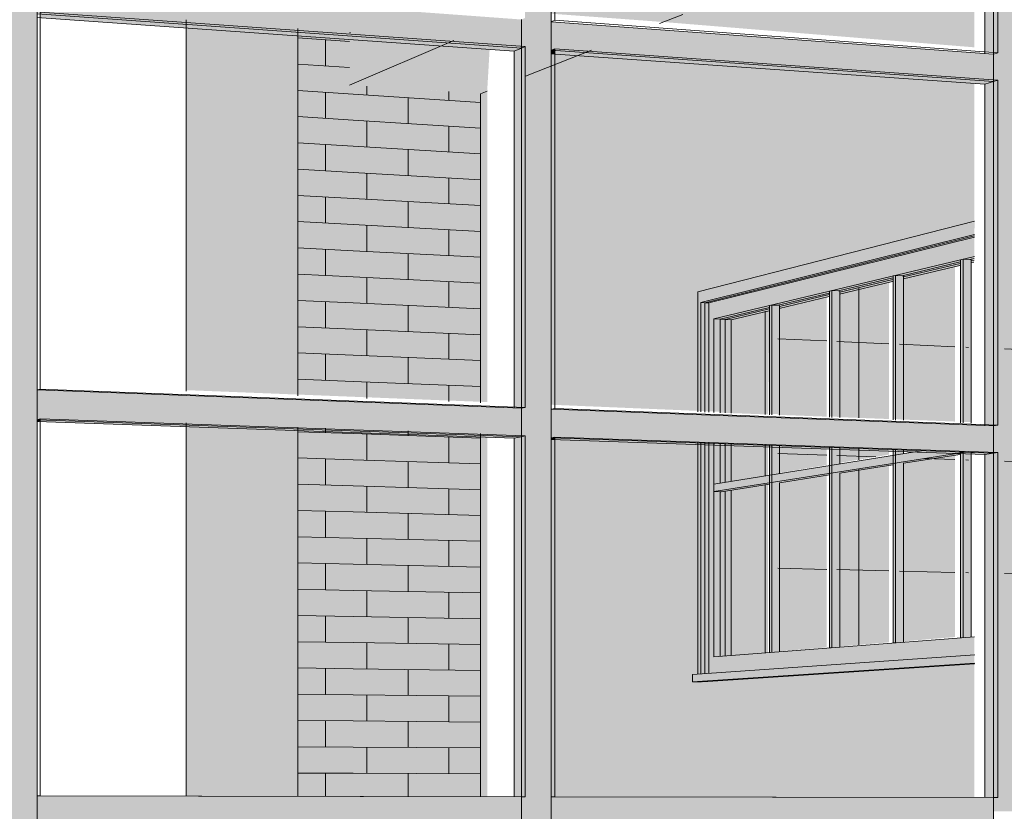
# Model space of a CAD drawing. Header units: metres. Extents: x -1.7 to 80, y -8.6 to 1.8.
# Tile 33 of 79: x 79.90636 to 79.91138, y 1.75003 to 1.75406. Entities that reach past the tile are written whole.
import ezdxf

# ---------------------------------------------------------------- set-up
doc = ezdxf.new("R2010")
doc.units = ezdxf.units.M
for name, color, linetype, lineweight in [('A-FLOR', 192, 'Continuous', 9), ('A-GLAZ', 151, 'Continuous', 9), ('A-GLAZ-CURT', 52, 'Continuous', 9), ('A-GLAZ-CWMG', 51, 'Continuous', 9), ('A-WALL', 5, 'Continuous', 18), ('A-WALL-PATT', 111, 'Continuous', 9)]:
    doc.layers.add(name, color=color, linetype=linetype, lineweight=lineweight)

# ---------------------------------------------------------------- blocks, each defined once
blk = doc.blocks.new('FP_3-paginação RESTAURANTE-BALCÃO DISTRIBUIÇÃO')
at = {"layer": 'A-WALL-PATT'}
for p, q in [((-4.0985279, 1.7539686), (-4.0982642, 1.7539501)), ((-4.0983863, 1.7538252), (-4.0983863, 1.7539587)), ((-4.0985279, 1.7538348), (-4.0982642, 1.7538169)), ((-4.0985279, 1.7537011), (-4.0982454, 1.7536825)), ((-4.0983863, 1.7535583), (-4.0983863, 1.7536918)), ((-4.0985279, 1.7535673), (-4.0982454, 1.7535494)), ((-4.0985279, 1.7534335), (-4.0982454, 1.7534163)), ((-4.0983863, 1.7532915), (-4.0983863, 1.7534249)), ((-4.0985279, 1.7532997), (-4.0982454, 1.7532832)), ((-4.0985279, 1.753166), (-4.0982454, 1.7531501)), ((-4.0983863, 1.7530246), (-4.0983863, 1.753158)), ((-4.0985279, 1.7530322), (-4.0982454, 1.753017)), ((-4.0985279, 1.7528984), (-4.0982454, 1.7528839)), ((-4.0983863, 1.7527577), (-4.0983863, 1.7528912)), ((-4.0985279, 1.7527647), (-4.0982454, 1.7527508)), ((-4.0985279, 1.7526309), (-4.0982454, 1.7526177)), ((-4.0983863, 1.7524908), (-4.0983863, 1.7526243)), ((-4.0985279, 1.7524971), (-4.0982454, 1.7524846)), ((-4.0985279, 1.7523633), (-4.0982454, 1.7523515)), ((-4.0983863, 1.752224), (-4.0983863, 1.7523574)), ((-4.0985279, 1.7522296), (-4.0982454, 1.7522184)), ((-4.0985279, 1.751962), (-4.0982454, 1.7519522)), ((-4.0983863, 1.7519571), (-4.0983863, 1.7519805)), ((-4.0985279, 1.7518282), (-4.0982454, 1.7518191)), ((-4.0983863, 1.7516902), (-4.0983863, 1.7518237)), ((-4.0985279, 1.7516945), (-4.0982454, 1.751686)), ((-4.0985279, 1.7515607), (-4.0982454, 1.7515529)), ((-4.0983863, 1.7514233), (-4.0983863, 1.7515568)), ((-4.0985279, 1.7514269), (-4.0982454, 1.7514198)), ((-4.0985279, 1.7512931), (-4.0982454, 1.7512867)), ((-4.0983863, 1.7511565), (-4.0983863, 1.7512899)), ((-4.0985279, 1.7511594), (-4.0982454, 1.7511536)), ((-4.0985279, 1.7510256), (-4.0982454, 1.7510205)), ((-4.0983863, 1.7508896), (-4.0983863, 1.751023)), ((-4.0985279, 1.7508918), (-4.0982454, 1.7508874)), ((-4.0985279, 1.750758), (-4.0982454, 1.7507543)), ((-4.0983863, 1.7506227), (-4.0983863, 1.7507561)), ((-4.0985279, 1.7506243), (-4.0982454, 1.7506212)), ((-4.0985279, 1.7504905), (-4.0982454, 1.750488)), ((-4.0983863, 1.7503558), (-4.0983863, 1.7504893)), ((-4.0985279, 1.7503567), (-4.0982454, 1.7503549)), ((-4.0985279, 1.750223), (-4.0982454, 1.7502218)), ((-4.0983863, 1.750105), (-4.0983863, 1.7502224))]:
    blk.add_line(p, q, dxfattribs=at)
blk = doc.blocks.new('FP_4-paginação RESTAURANTE-BALCÃO DISTRIBUIÇÃO')
at = {"layer": 'A-WALL-PATT'}
for p, q in [((-4.0981752, 1.7536779), (-4.0981752, 1.7537223)), ((-4.0982454, 1.7536825), (-4.0975972, 1.75364)), ((-4.0979658, 1.7535318), (-4.0979658, 1.7536642)), ((-4.0977578, 1.7536506), (-4.0977578, 1.7536946)), ((-4.0982454, 1.7535494), (-4.0975972, 1.7535085)), ((-4.0981752, 1.7534121), (-4.0981752, 1.753545)), ((-4.0977578, 1.7533867), (-4.0977578, 1.7535186)), ((-4.0982454, 1.7534163), (-4.0975972, 1.7533769)), ((-4.0979658, 1.7532669), (-4.0979658, 1.7533993)), ((-4.0982454, 1.7532832), (-4.0975972, 1.7532453)), ((-4.0981752, 1.7531462), (-4.0981752, 1.7532791)), ((-4.0977578, 1.7531228), (-4.0977578, 1.7532547)), ((-4.0982454, 1.7531501), (-4.0975972, 1.7531138)), ((-4.0979658, 1.753002), (-4.0979658, 1.7531344)), ((-4.0982454, 1.753017), (-4.0975972, 1.7529822)), ((-4.0981752, 1.7528803), (-4.0981752, 1.7530133)), ((-4.0977578, 1.7528589), (-4.0977578, 1.7529908)), ((-4.0982454, 1.7528839), (-4.0975972, 1.7528506)), ((-4.0979658, 1.7527371), (-4.0979658, 1.7528696)), ((-4.0982454, 1.7527508), (-4.0975972, 1.7527191)), ((-4.0981752, 1.7526144), (-4.0981752, 1.7527474)), ((-4.0977578, 1.752595), (-4.0977578, 1.7527269)), ((-4.0982454, 1.7526177), (-4.0975972, 1.7525875)), ((-4.0979658, 1.7524722), (-4.0979658, 1.7526047)), ((-4.0982454, 1.7524846), (-4.0975972, 1.7524559)), ((-4.0981752, 1.7523486), (-4.0981752, 1.7524815)), ((-4.0977578, 1.7523311), (-4.0977578, 1.752463)), ((-4.0982454, 1.7523515), (-4.0975972, 1.7523244)), ((-4.0979658, 1.7522074), (-4.0979658, 1.7523398)), ((-4.0982454, 1.7522184), (-4.0975972, 1.7521928)), ((-4.0981752, 1.7521315), (-4.0981752, 1.7522156)), ((-4.0977578, 1.7521156), (-4.0977578, 1.7521991)), ((-4.0982454, 1.7519522), (-4.0975972, 1.7519297)), ((-4.0979658, 1.7519425), (-4.0979658, 1.7519658)), ((-4.0981752, 1.7518168), (-4.0981752, 1.7519498)), ((-4.0977578, 1.7518033), (-4.0977578, 1.7519352)), ((-4.0982454, 1.7518191), (-4.0975972, 1.7517981)), ((-4.0979658, 1.7516776), (-4.0979658, 1.75181)), ((-4.0982454, 1.751686), (-4.0975972, 1.7516665)), ((-4.0981752, 1.7515509), (-4.0981752, 1.7516839)), ((-4.0977578, 1.7515394), (-4.0977578, 1.7516713)), ((-4.0982454, 1.7515529), (-4.0975972, 1.751535)), ((-4.0979658, 1.7514127), (-4.0979658, 1.7515451)), ((-4.0982454, 1.7514198), (-4.0975972, 1.7514034)), ((-4.0981752, 1.7512851), (-4.0981752, 1.751418)), ((-4.0977578, 1.7512755), (-4.0977578, 1.7514075)), ((-4.0982454, 1.7512867), (-4.0975972, 1.7512718)), ((-4.0979658, 1.7511478), (-4.0979658, 1.7512803)), ((-4.0982454, 1.7511536), (-4.0975972, 1.7511403)), ((-4.0981752, 1.7510192), (-4.0981752, 1.7511521)), ((-4.0977578, 1.7510116), (-4.0977578, 1.7511436)), ((-4.0982454, 1.7510205), (-4.0975972, 1.7510087)), ((-4.0979658, 1.7508829), (-4.0979658, 1.7510154)), ((-4.0982454, 1.7508874), (-4.0975972, 1.7508771)), ((-4.0981752, 1.7507533), (-4.0981752, 1.7508863)), ((-4.0977578, 1.7507477), (-4.0977578, 1.7508797)), ((-4.0982454, 1.7507543), (-4.0975972, 1.7507456)), ((-4.0979658, 1.7506181), (-4.0979658, 1.7507505)), ((-4.0982454, 1.7506212), (-4.0975972, 1.750614)), ((-4.0981752, 1.7504874), (-4.0981752, 1.7506204)), ((-4.0977578, 1.7504838), (-4.0977578, 1.7506158)), ((-4.0982454, 1.750488), (-4.0975972, 1.7504824)), ((-4.0979658, 1.7503532), (-4.0979658, 1.7504856)), ((-4.0982454, 1.7503549), (-4.0975972, 1.7503508)), ((-4.0981752, 1.7502216), (-4.0981752, 1.7503545)), ((-4.0977578, 1.7502199), (-4.0977578, 1.7503519)), ((-4.0982454, 1.7502218), (-4.0975972, 1.7502193)), ((-4.0979658, 1.7501042), (-4.0979658, 1.7502207)), ((-4.0979658, 1.7498234), (-4.0979658, 1.7499553)), ((-4.0982454, 1.7498225), (-4.0975972, 1.7498246)), ((-4.0981752, 1.7496898), (-4.0981752, 1.7498227)), ((-4.0977578, 1.7496921), (-4.0977578, 1.7498241)), ((-4.0982454, 1.7496894), (-4.0975972, 1.749693)), ((-4.0979658, 1.7495585), (-4.0979658, 1.749691)), ((-4.0982454, 1.7495563), (-4.0975972, 1.7495614)), ((-4.0981752, 1.7494239), (-4.0981752, 1.7495569)), ((-4.0977578, 1.7494282), (-4.0977578, 1.7495602)), ((-4.0982454, 1.7494232), (-4.0975972, 1.7494299)), ((-4.0979658, 1.7492936), (-4.0979658, 1.7494261)), ((-4.0982454, 1.7492901), (-4.0975972, 1.7492983)), ((-4.0977578, 1.7491643), (-4.0977578, 1.7492963)), ((-4.0981752, 1.7491581), (-4.0981752, 1.749291)), ((-4.0982454, 1.749157), (-4.0975972, 1.7491667)), ((-4.0979658, 1.7490288), (-4.0979658, 1.7491612)), ((-4.0982454, 1.7490239), (-4.0975972, 1.7490352)), ((-4.0981752, 1.7488922), (-4.0981752, 1.7490251)), ((-4.0977578, 1.7489004), (-4.0977578, 1.7490324)), ((-4.0982454, 1.7488908), (-4.0975972, 1.7489036)), ((-4.0979658, 1.7487639), (-4.0979658, 1.7488963)), ((-4.0982454, 1.7487577), (-4.0975972, 1.748772)), ((-4.0981752, 1.7486263), (-4.0981752, 1.7487592)), ((-4.0977578, 1.7486365), (-4.0977578, 1.7487685)), ((-4.0982454, 1.7486246), (-4.0975972, 1.7486405)), ((-4.0979658, 1.748499), (-4.0979658, 1.7486314)), ((-4.0982454, 1.7484915), (-4.0975972, 1.7485089)), ((-4.0981752, 1.7483604), (-4.0981752, 1.7484934)), ((-4.0977578, 1.7483726), (-4.0977578, 1.7485046)), ((-4.0982454, 1.7483584), (-4.0975972, 1.7483773)), ((-4.0979658, 1.7482341), (-4.0979658, 1.7483666)), ((-4.0982454, 1.7482253), (-4.0975972, 1.7482458)), ((-4.0981752, 1.7480946), (-4.0981752, 1.7482275)), ((-4.0977578, 1.7481087), (-4.0977578, 1.7482407)), ((-4.0982454, 1.7480922), (-4.0975972, 1.7481142)), ((-4.0979658, 1.7480934), (-4.0979658, 1.7481017)), ((-4.0977578, 1.7478448), (-4.0977578, 1.7479436)), ((-4.0981752, 1.7478287), (-4.0981752, 1.7479282)), ((-4.0982454, 1.747826), (-4.0975972, 1.7478511)), ((-4.0979658, 1.7477043), (-4.0979658, 1.7478368)), ((-4.0982454, 1.7476929), (-4.0975972, 1.7477195)), ((-4.0981752, 1.7475628), (-4.0981752, 1.7476957)), ((-4.0977578, 1.7475809), (-4.0977578, 1.7477129)), ((-4.0982454, 1.7475598), (-4.0975972, 1.7475879)), ((-4.0979658, 1.7474395), (-4.0979658, 1.7475719)), ((-4.0982454, 1.7474267), (-4.0975972, 1.7474564)), ((-4.0977578, 1.747317), (-4.0977578, 1.747449)), ((-4.0981752, 1.7472969), (-4.0981752, 1.7474299)), ((-4.0982454, 1.7472936), (-4.0975972, 1.7473248)), ((-4.0979658, 1.7471746), (-4.0979658, 1.747307)), ((-4.0982454, 1.7471604), (-4.0975972, 1.7471932)), ((-4.0981752, 1.7470311), (-4.0981752, 1.747164)), ((-4.0977578, 1.7470531), (-4.0977578, 1.7471851)), ((-4.0982454, 1.7470273), (-4.0975972, 1.7470616)), ((-4.0979658, 1.7469097), (-4.0979658, 1.7470421))]:
    blk.add_line(p, q, dxfattribs=at)
blk = doc.blocks.new('FP_6-paginação RESTAURANTE-BALCÃO DISTRIBUIÇÃO')
at = {"layer": 'A-WALL-PATT'}
for p, q in [((-4.0945265, 1.7520117), (-4.0945265, 1.7527438)), ((-4.0956703, 1.7520322), (-4.0956703, 1.7526946)), ((-4.0960832, 1.7524355), (-4.0958345, 1.7524243)), ((-4.0957827, 1.752422), (-4.0955179, 1.75241)), ((-4.0954644, 1.7524076), (-4.0951818, 1.7523949)), ((-4.0951266, 1.7523924), (-4.0951118, 1.7523917)), ((-4.0949282, 1.7523835), (-4.0948245, 1.7523788)), ((-4.0947674, 1.7523762), (-4.0944438, 1.7523616)), ((-4.0943847, 1.7523589), (-4.0940375, 1.7523433)), ((-4.0939763, 1.7523405), (-4.0936034, 1.7523237)), ((-4.0960832, 1.751851), (-4.0958345, 1.7518425)), ((-4.0956703, 1.7518194), (-4.0956703, 1.7518813)), ((-4.0957827, 1.7518407), (-4.0955839, 1.7518339)), ((-4.0953379, 1.7518255), (-4.0951818, 1.7518201)), ((-4.0951266, 1.7518182), (-4.0951118, 1.7518177)), ((-4.0949282, 1.7518114), (-4.0948245, 1.7518079)), ((-4.0947674, 1.7518059), (-4.0944438, 1.7517948)), ((-4.0945265, 1.7509678), (-4.0945265, 1.7518411)), ((-4.0956703, 1.7508753), (-4.0956703, 1.7517711)), ((-4.0943847, 1.7517928), (-4.0940375, 1.7517809)), ((-4.0939763, 1.7517788), (-4.0936034, 1.751766)), ((-4.0960832, 1.7512665), (-4.0958345, 1.7512606)), ((-4.0957827, 1.7512594), (-4.0955179, 1.7512532)), ((-4.0954644, 1.751252), (-4.0951818, 1.7512453)), ((-4.0951266, 1.751244), (-4.0951118, 1.7512437)), ((-4.0949282, 1.7512394), (-4.0948245, 1.751237)), ((-4.0947674, 1.7512356), (-4.0944438, 1.751228)), ((-4.0943847, 1.7512266), (-4.0940375, 1.7512185)), ((-4.0939763, 1.7512171), (-4.0936034, 1.7512083))]:
    blk.add_line(p, q, dxfattribs=at)

msp = doc.modelspace()

# ---------------------------------------------------------------- hatches: boundary and pattern name
at = {"layer": 'A-GLAZ', "transparency": 33554471}
h = msp.add_hatch(color=256, dxfattribs=at)
h.paths.add_polyline_path([(79.9099295, 1.7508179), (79.9101745, 1.7508386), (79.9101745, 1.7516951), (79.9099295, 1.7516559), (79.9099295, 1.750884)], flags=0)
h.paths.add_polyline_path([(79.9099295, 1.7517), (79.9101745, 1.7517414), (79.9101745, 1.7518974), (79.9099295, 1.7519059), (79.9099295, 1.7518606)], flags=0)
h.paths.add_polyline_path([(79.9101745, 1.7520496), (79.9101808, 1.7525951), (79.9099295, 1.752535), (79.9099295, 1.7520589), (79.9101598, 1.7520502)], flags=0)
h.paths.add_polyline_path([(79.9102258, 1.7525913), (79.9104851, 1.7526512), (79.9104865, 1.7526681), (79.9102321, 1.7526054), (79.9102308, 1.7525902)], flags=0)
h.paths.add_polyline_path([(79.910533, 1.7526644), (79.9108085, 1.7527274), (79.9108099, 1.7527454), (79.9105393, 1.7526788), (79.910538, 1.7526632)], flags=0)
h.paths.add_polyline_path([(79.910858, 1.7527416), (79.9111512, 1.7528088), (79.9111526, 1.7528273), (79.9108643, 1.7527564), (79.9108631, 1.7527403)], flags=0)
h.paths.add_polyline_path([(79.9112025, 1.7528235), (79.9112225, 1.7528257), (79.9112239, 1.7528443), (79.9112087, 1.7528387), (79.9112075, 1.7528221)], flags=0)
h.paths.add_polyline_path([(79.9114045, 1.7528715), (79.911515, 1.7528951), (79.9115164, 1.7529142), (79.9114109, 1.752889), (79.9114095, 1.7528701)], flags=0)
h.paths.add_polyline_path([(79.9115682, 1.7529103), (79.9119019, 1.752987), (79.9119033, 1.7530067), (79.9115743, 1.752926), (79.9115731, 1.7529089)], flags=0)
h.paths.add_polyline_path([(79.911957, 1.7530028), (79.9123141, 1.7530849), (79.9123155, 1.7531052), (79.9119558, 1.7530192), (79.9119631, 1.7530188), (79.9119619, 1.7530012)], flags=0)
h.paths.add_polyline_path([(79.9123714, 1.7531012), (79.9127537, 1.7531892), (79.9127551, 1.7532102), (79.9123699, 1.7531182), (79.9123774, 1.7531177), (79.9123762, 1.7530996)], flags=0)
h = msp.add_hatch(color=256, dxfattribs=at)
h.paths.add_polyline_path([(79.9105359, 1.7508646), (79.9105393, 1.7508649), (79.9105393, 1.7517501), (79.9108098, 1.7517923), (79.9108101, 1.7517951), (79.9105359, 1.7517495), (79.9105359, 1.7508829)], flags=0)
h.paths.add_polyline_path([(79.9099359, 1.7516559), (79.909936, 1.7516571), (79.9099295, 1.7516561)], flags=0)
h.paths.add_polyline_path([(79.9105359, 1.7517972), (79.9105393, 1.7517978), (79.9105393, 1.7518824), (79.9105359, 1.7518826), (79.9105359, 1.7518585)], flags=0)
h.paths.add_polyline_path([(79.9123774, 1.7519973), (79.9123774, 1.7520368), (79.9123687, 1.7520354), (79.9123563, 1.7519973)], flags=0)
h.paths.add_polyline_path([(79.9105393, 1.7520335), (79.9105393, 1.7526788), (79.9105359, 1.752679), (79.9105359, 1.7520336)], flags=0)
h.paths.add_polyline_path([(79.9102321, 1.7525889), (79.9102321, 1.7525898), (79.9102285, 1.7525889)], flags=0)
h.paths.add_polyline_path([(79.9127037, 1.7526955), (79.9127317, 1.753198), (79.9123537, 1.7531079), (79.9123308, 1.752715), (79.9126436, 1.7526986)], flags=0)
h.paths.add_polyline_path([(79.9122696, 1.7527182), (79.9122916, 1.753093), (79.9119391, 1.753009), (79.9119224, 1.7527364), (79.9121248, 1.7527258)], flags=0)
h.paths.add_polyline_path([(79.9118633, 1.7527395), (79.911879, 1.7529947), (79.9115499, 1.7529162), (79.9115397, 1.7527564)], flags=0)
h.paths.add_polyline_path([(79.9114826, 1.7527594), (79.9114918, 1.7529023), (79.9113862, 1.7528771), (79.9113789, 1.7527648), (79.9114008, 1.7527637)], flags=0)
h.paths.add_polyline_path([(79.9111953, 1.7527744), (79.9111991, 1.7528325), (79.9111841, 1.752829), (79.9111805, 1.7527752)], flags=0)
h.paths.add_polyline_path([(79.9111253, 1.7527781), (79.9111278, 1.7528155), (79.9109985, 1.7527847)], flags=0)
h = msp.add_hatch(color=256, dxfattribs=at)
h.paths.add_polyline_path([(79.9102239, 1.7508419), (79.9104726, 1.7508629), (79.9104726, 1.7517442), (79.9102239, 1.7517035), (79.9102239, 1.7508612)], flags=0)
h.paths.add_polyline_path([(79.9105244, 1.7508662), (79.9107893, 1.7508886), (79.9107893, 1.751796), (79.9105244, 1.7517527), (79.9105244, 1.7508843)], flags=0)
h.paths.add_polyline_path([(79.9108427, 1.7508919), (79.9111253, 1.7509158), (79.9111253, 1.751851), (79.9108427, 1.7518048), (79.9108427, 1.7509139)], flags=0)
h.paths.add_polyline_path([(79.9111805, 1.7509192), (79.9111953, 1.7509204), (79.9111953, 1.7518617), (79.9111805, 1.75186), (79.9111805, 1.7509334)], flags=0)
h.paths.add_polyline_path([(79.9113789, 1.7509353), (79.9114826, 1.7509448), (79.9114826, 1.7518516), (79.9113789, 1.7518552), (79.9113789, 1.7509369)], flags=0)
h.paths.add_polyline_path([(79.9115397, 1.7509483), (79.9118633, 1.7509757), (79.9118633, 1.7518382), (79.9115397, 1.7518496), (79.9115397, 1.7509583)], flags=0)
h.paths.add_polyline_path([(79.9119224, 1.7509792), (79.9122696, 1.7510086), (79.9122696, 1.751824), (79.9119224, 1.7518362), (79.9119224, 1.7510421)], flags=0)
h.paths.add_polyline_path([(79.9123308, 1.7510123), (79.9127037, 1.7510432), (79.9127037, 1.7518087), (79.9123308, 1.7518218), (79.9123308, 1.7510422)], flags=0)
h.paths.add_polyline_path([(79.9102239, 1.7517499), (79.9104726, 1.7517918), (79.9104726, 1.751887), (79.9102239, 1.7518958), (79.9102239, 1.751861)], flags=0)
h.paths.add_polyline_path([(79.9105244, 1.7518005), (79.9107893, 1.751845), (79.9107893, 1.7518759), (79.9105244, 1.7518852), (79.9105244, 1.7518612)], flags=0)
h.paths.add_polyline_path([(79.9108427, 1.751854), (79.9109414, 1.7518706), (79.9108427, 1.7518741), (79.9108427, 1.7518614)], flags=0)
h.paths.add_polyline_path([(79.9127037, 1.7519539), (79.9127037, 1.7521093), (79.9123308, 1.7520483), (79.9123308, 1.751968), (79.9123753, 1.7519663)], flags=0)
h.paths.add_polyline_path([(79.9122696, 1.7519703), (79.9122696, 1.7520383), (79.9119324, 1.7519831), (79.9122063, 1.7519727)], flags=0)
h.paths.add_polyline_path([(79.9116699, 1.7519931), (79.9118633, 1.7520256), (79.9118633, 1.7527395), (79.9115397, 1.7527564), (79.9115397, 1.751998)], flags=0)
h.paths.add_polyline_path([(79.9114826, 1.7520002), (79.9114826, 1.7527594), (79.9113789, 1.7527648), (79.9113809, 1.752004), (79.9114008, 1.7520033)], flags=0)
h.paths.add_polyline_path([(79.9111953, 1.7520111), (79.9111953, 1.7527744), (79.9111805, 1.7527752), (79.9111805, 1.7520116)], flags=0)
h.paths.add_polyline_path([(79.9111253, 1.7520137), (79.9111253, 1.7527781), (79.9109985, 1.7527847), (79.9108427, 1.7527459), (79.9108427, 1.7520244)], flags=0)
h.paths.add_polyline_path([(79.9107893, 1.7520265), (79.9107893, 1.7527326), (79.9105244, 1.7526666), (79.9105244, 1.7520365)], flags=0)
h.paths.add_polyline_path([(79.9119224, 1.7520355), (79.9122696, 1.7520939), (79.9122696, 1.7527182), (79.9119224, 1.7527364), (79.9119224, 1.7521197)], flags=0)
h.paths.add_polyline_path([(79.9104726, 1.7520385), (79.9104726, 1.7526537), (79.9102239, 1.7525909), (79.9102239, 1.7520479)], flags=0)
h.paths.add_polyline_path([(79.9123308, 1.7521042), (79.9127037, 1.7521684), (79.9127037, 1.7526955), (79.9123308, 1.752715), (79.9123308, 1.7521201)], flags=0)
at = {"layer": 'A-GLAZ-CURT', "transparency": 33554471}
for points in [[(79.9113444, 1.7538929), (79.9113444, 1.7557208), (79.9090882, 1.7559648), (79.9090867, 1.755924), (79.9112781, 1.7556886), (79.9112781, 1.7538982), (79.9113229, 1.7538945)], [(79.908937, 1.7520861), (79.908937, 1.7539242), (79.906466, 1.7540996), (79.906464, 1.7540716), (79.9088819, 1.7539012), (79.9088819, 1.7520884), (79.9089194, 1.7520868)], [(79.9087099, 1.7521144), (79.9087099, 1.7536839), (79.908043, 1.7537282), (79.908043, 1.7539971), (79.9072115, 1.7540605), (79.9072115, 1.7521737), (79.9086535, 1.7521165)], [(79.9087099, 1.7536839), (79.908744, 1.7536973), (79.9087582, 1.7539423), (79.9085744, 1.7539553), (79.908043, 1.7537282), (79.9086653, 1.7536869)], [(79.9089386, 1.7537736), (79.9089572, 1.7537809), (79.9089655, 1.7539275), (79.9089474, 1.7539288), (79.9089392, 1.7537841)], [(79.9089572, 1.7537809), (79.9092749, 1.7539056), (79.9089655, 1.7539275), (79.9089574, 1.7537841)], [(79.9090867, 1.7538867), (79.9090882, 1.7539135), (79.9090703, 1.7539058), (79.9090688, 1.753888)], [(79.9113444, 1.7519953), (79.9113444, 1.7537534), (79.9090882, 1.7539135), (79.9090867, 1.7538867), (79.9112781, 1.7537323), (79.9112781, 1.751998), (79.9113229, 1.7519961)], [(79.9098153, 1.7520682), (79.9098153, 1.7526748), (79.9112252, 1.7530342), (79.9112252, 1.7537534), (79.9092749, 1.7539056), (79.9089572, 1.7537809), (79.9089572, 1.752104), (79.9097639, 1.7520703)], [(79.9089386, 1.7521), (79.9089572, 1.752104), (79.9089572, 1.7537809), (79.9089386, 1.7537736), (79.9089386, 1.7521041)], [(79.9099295, 1.7520636), (79.9099295, 1.752535), (79.9101808, 1.7525951), (79.9101816, 1.7526046), (79.9101929, 1.7526073), (79.9102322, 1.7526074), (79.9104865, 1.7526681), (79.9104873, 1.7526779), (79.9104992, 1.7526808), (79.9105394, 1.7526808), (79.9108099, 1.7527454), (79.9108107, 1.7527555), (79.9108233, 1.7527585), (79.9108645, 1.7527584), (79.9111526, 1.7528273), (79.9111534, 1.7528377), (79.9111668, 1.7528409), (79.9112089, 1.7528407), (79.9112239, 1.7528443), (79.9112257, 1.753034), (79.9098158, 1.7526747), (79.9098158, 1.7520681), (79.9099133, 1.7520642)], [(79.906464, 1.7520131), (79.906466, 1.7520269), (79.9064527, 1.7520227), (79.9064507, 1.7520136)], [(79.908937, 1.7501021), (79.908937, 1.7519402), (79.906466, 1.7520269), (79.906464, 1.7520131), (79.9088819, 1.7519288), (79.9088819, 1.7501022), (79.9089194, 1.7501022)], [(79.9087099, 1.7501035), (79.9087099, 1.7519528), (79.9072115, 1.7520076), (79.9072115, 1.7501064), (79.9085899, 1.7501037)], [(79.908744, 1.7501034), (79.908744, 1.7519515), (79.9087099, 1.7519516), (79.9087099, 1.7501035)], [(79.9089386, 1.7501028), (79.9089572, 1.750103), (79.9089572, 1.7519433), (79.9089386, 1.751944), (79.9089386, 1.750103)], [(79.9112252, 1.7500984), (79.9112252, 1.7507785), (79.9098303, 1.7506877), (79.9097891, 1.7506883), (79.9097891, 1.7507257), (79.9098153, 1.7507275), (79.9098153, 1.7519102), (79.9089572, 1.7519433), (79.9089572, 1.750103), (79.9105373, 1.7500998)], [(79.9090867, 1.7519217), (79.9090882, 1.7519349), (79.9090703, 1.7519311), (79.9090688, 1.7519223)], [(79.9113444, 1.7500977), (79.9113444, 1.7518558), (79.9090882, 1.7519349), (79.9090867, 1.7519217), (79.9112781, 1.7518453), (79.9112781, 1.7500978), (79.9113229, 1.7500977)], [(79.9098359, 1.7506876), (79.9112252, 1.7507785), (79.9112247, 1.7509176), (79.9099303, 1.7508178), (79.9099295, 1.7516561), (79.9098975, 1.7516571), (79.9098975, 1.7516947), (79.9099295, 1.7517), (79.9099295, 1.7519059), (79.9098158, 1.7519101), (79.9098158, 1.7507275), (79.9097902, 1.7507256), (79.9097902, 1.7506882), (79.9098305, 1.7506877)], [(79.9101816, 1.7508372), (79.9102321, 1.7508412), (79.9102321, 1.7517021), (79.9102271, 1.7517023), (79.9104873, 1.7517416), (79.9104873, 1.7508607), (79.9105359, 1.7508646), (79.9105361, 1.7517515), (79.9108107, 1.751795), (79.9108107, 1.7508857), (79.9108643, 1.7508899), (79.9108643, 1.7518008), (79.9111534, 1.7518455), (79.9111534, 1.7509121), (79.9112087, 1.7509165), (79.9112087, 1.7518545), (79.9112197, 1.7518562), (79.910966, 1.7518659), (79.9108643, 1.7518499), (79.9108643, 1.7518699), (79.9108107, 1.7518718), (79.9108107, 1.751841), (79.9105368, 1.7517971), (79.9105359, 1.7518826), (79.9104873, 1.7518843), (79.9104873, 1.7517892), (79.9102321, 1.7517486), (79.9102321, 1.7518943), (79.9101816, 1.7518961), (79.9101816, 1.7517402), (79.9098975, 1.7516947), (79.9098975, 1.7516571), (79.9099432, 1.7516571), (79.9101816, 1.751694), (79.9101816, 1.7508835)]]:
    msp.add_hatch(color=256, dxfattribs=at).paths.add_polyline_path(points, flags=0)
h = msp.add_hatch(color=256, dxfattribs=at)
h.paths.add_polyline_path([(79.9096413, 1.7540493), (79.9112252, 1.7546708), (79.9112447, 1.7550967), (79.9089768, 1.7541273), (79.9089752, 1.7540987), (79.9091217, 1.7540879)], flags=0)
h.paths.add_polyline_path([(79.9112632, 1.7555019), (79.911272, 1.7556924), (79.9090787, 1.7559281), (79.9090675, 1.75573), (79.9105947, 1.7555713)], flags=0)
h = msp.add_hatch(color=256, dxfattribs=at)
h.paths.add_polyline_path([(79.9112252, 1.7539203), (79.9112252, 1.7546708), (79.9096413, 1.7540493), (79.911052, 1.7539344)], flags=0)
h.paths.add_polyline_path([(79.9089768, 1.7541273), (79.9112447, 1.7550967), (79.9112447, 1.7555128), (79.9101794, 1.7556359), (79.9089768, 1.7550117), (79.9089768, 1.7542023)], flags=0)
h = msp.add_hatch(color=256, dxfattribs=at)
h.paths.add_polyline_path([(79.908744, 1.7521129), (79.908744, 1.7536973), (79.9087099, 1.7536839), (79.9087099, 1.7521144)], flags=0)
h.paths.add_polyline_path([(79.908043, 1.7537282), (79.9085744, 1.7539553), (79.908043, 1.7539971), (79.908043, 1.7537485)], flags=0)
h = msp.add_hatch(color=256, dxfattribs=at)
h.paths.add_polyline_path([(79.9112087, 1.7520103), (79.9112087, 1.7528387), (79.9111668, 1.7528409), (79.9111534, 1.7528377), (79.9111534, 1.7520124), (79.9111668, 1.7520118)], flags=0)
h.paths.add_polyline_path([(79.9108643, 1.7520246), (79.9108643, 1.7527564), (79.9108233, 1.7527585), (79.9108107, 1.7527555), (79.9108107, 1.7520267), (79.9108233, 1.7520262)], flags=0)
h.paths.add_polyline_path([(79.9105359, 1.7520383), (79.9105359, 1.752679), (79.9104992, 1.7526808), (79.9104873, 1.7526779), (79.9104873, 1.7520402), (79.9104992, 1.7520397)], flags=0)
h.paths.add_polyline_path([(79.9102321, 1.752051), (79.9102321, 1.7525889), (79.9102321, 1.7525899), (79.9102321, 1.7526054), (79.9101929, 1.7526073), (79.9101816, 1.7526046), (79.9101816, 1.752053), (79.9101929, 1.7520525)], flags=0)
at = {"layer": 'A-GLAZ-CWMG'}
for points in [[(79.9090703, 1.7539783), (79.9090703, 1.7560982), (79.9089194, 1.7561149), (79.9089194, 1.7559831), (79.908937, 1.7559812), (79.908937, 1.7540701), (79.9089194, 1.7540619), (79.9089194, 1.7539892), (79.90907, 1.7539784)], [(79.9114611, 1.7538059), (79.9114611, 1.7558339), (79.9113229, 1.7558492), (79.9113229, 1.7557231), (79.9113444, 1.7557208), (79.9113444, 1.7538929), (79.9113229, 1.7538854), (79.9113229, 1.7538159), (79.9114606, 1.753806)], [(79.9089194, 1.7539255), (79.9089194, 1.754062), (79.9064527, 1.754243), (79.9064527, 1.7540911), (79.906466, 1.7540996), (79.9088068, 1.7539335)], [(79.9064527, 1.7520988), (79.9064524, 1.7541672), (79.906287, 1.7541791), (79.906287, 1.7541123), (79.9063001, 1.7541114), (79.9063001, 1.7521856), (79.906287, 1.7521811), (79.906287, 1.7521048), (79.9063001, 1.7521043)], [(79.9113229, 1.7537549), (79.9113229, 1.7538855), (79.9090703, 1.7540508), (79.9090703, 1.7539058), (79.9090882, 1.7539135), (79.9112997, 1.7537565)], [(79.9090703, 1.7520037), (79.90907, 1.7539784), (79.9089194, 1.7539892), (79.9089194, 1.7539255), (79.908937, 1.7539242), (79.908937, 1.7520861), (79.9089194, 1.752082), (79.9089194, 1.7520092), (79.9090279, 1.7520052)], [(79.9114611, 1.7519168), (79.9114606, 1.753806), (79.9113229, 1.7538159), (79.9113229, 1.7537549), (79.9113444, 1.7537534), (79.9113444, 1.7519953), (79.9113229, 1.7519915), (79.9113229, 1.7519219), (79.9114122, 1.7519186)], [(79.9089194, 1.7519409), (79.9089194, 1.752082), (79.9064527, 1.7521747), (79.9064527, 1.7520227), (79.906466, 1.7520269), (79.9088508, 1.7519433)], [(79.9064527, 1.7500304), (79.9064527, 1.7520988), (79.906287, 1.7521048), (79.906287, 1.7520332), (79.9063001, 1.7520328), (79.9063001, 1.750107), (79.906287, 1.7501068), (79.906287, 1.7500305), (79.9063001, 1.7500305)], [(79.9113229, 1.7518565), (79.9113229, 1.7519915), (79.9090703, 1.7520762), (79.9090703, 1.7519311), (79.9090882, 1.7519349), (79.9113183, 1.7518567)], [(79.9090703, 1.750029), (79.9090703, 1.7520037), (79.9089194, 1.7520092), (79.9089194, 1.7519409), (79.908937, 1.7519402), (79.908937, 1.7501021), (79.9089194, 1.7501019), (79.9089194, 1.7500291), (79.908937, 1.7500291)], [(79.9114611, 1.7500278), (79.9114611, 1.7519168), (79.9113229, 1.7519219), (79.9113229, 1.7518565), (79.9113444, 1.7518558), (79.9113444, 1.7500977), (79.9113229, 1.7500975), (79.9113229, 1.7500279), (79.9113444, 1.7500278)], [(79.9064527, 1.7499544), (79.9089194, 1.7499563), (79.9089194, 1.7501019), (79.9064527, 1.7501065), (79.9064527, 1.7499563)], [(79.9090703, 1.7499564), (79.9113229, 1.7499582), (79.9113229, 1.7500975), (79.9090703, 1.7501016), (79.9090703, 1.7499582)], [(79.906287, 1.7479562), (79.9064527, 1.7479621), (79.9064527, 1.7500304), (79.906287, 1.7500304), (79.906287, 1.7499542), (79.9063001, 1.7499541), (79.9063001, 1.7480284), (79.906287, 1.7480279), (79.906287, 1.7479622)], [(79.9089194, 1.7480491), (79.9090703, 1.7480544), (79.9090703, 1.750029), (79.9089194, 1.750029), (79.9089194, 1.7499563), (79.908937, 1.7499542), (79.908937, 1.7481181), (79.9089194, 1.7481175), (79.9089194, 1.7480545)]]:
    msp.add_hatch(color=256, dxfattribs=at).paths.add_polyline_path(points, flags=0)

# ---------------------------------------------------------------- linework, layer by layer
at = {"layer": 'A-FLOR'}
for p, q in [((79.908043, 1.7539945), (79.9080478, 1.7539967)), ((79.9085744, 1.7539553), (79.908043, 1.7537282))]:
    msp.add_line(p, q, dxfattribs=at)
at = {"layer": 'A-GLAZ'}
for p, q in [((79.9112257, 1.753034), (79.9098158, 1.7526747)), ((79.9098324, 1.7526199), (79.9112257, 1.7529672)), ((79.9112252, 1.7529603), (79.9098526, 1.7526189)), ((79.9098526, 1.7526189), (79.9112252, 1.7529603)), ((79.9112247, 1.7529534), (79.9098727, 1.752618)), ((79.9098975, 1.7525365), (79.9112247, 1.7528548)), ((79.9111526, 1.7528273), (79.9108575, 1.7527568)), ((79.9111512, 1.7528088), (79.9108631, 1.7527403)), ((79.9108638, 1.7527504), (79.911152, 1.752819)), ((79.9111668, 1.7528409), (79.9111534, 1.7528377)), ((79.9111534, 1.7528377), (79.9111534, 1.7520078)), ((79.9111668, 1.7520072), (79.9111668, 1.7528409)), ((79.9111668, 1.7528409), (79.9112017, 1.752839)), ((79.9112239, 1.7528443), (79.9112017, 1.752839)), ((79.9112017, 1.752839), (79.9112087, 1.7528387)), ((79.9112225, 1.7528257), (79.9112075, 1.7528221)), ((79.9112083, 1.7528324), (79.9112233, 1.752836)), ((79.9112087, 1.7528387), (79.9112087, 1.7520056)), ((79.9108233, 1.7527585), (79.9108107, 1.7527555)), ((79.9108107, 1.7527555), (79.9108107, 1.752022)), ((79.9108233, 1.7520215), (79.9108233, 1.7527585)), ((79.9108233, 1.7527585), (79.9108575, 1.7527568)), ((79.9108575, 1.7527568), (79.9108643, 1.7527564)), ((79.9108643, 1.7527564), (79.9108643, 1.75202)), ((79.9108099, 1.7527454), (79.9105326, 1.7526791)), ((79.9108085, 1.7527274), (79.910538, 1.7526632)), ((79.9105388, 1.7526729), (79.9108093, 1.7527374)), ((79.9098158, 1.7526747), (79.9098158, 1.7520633)), ((79.9104865, 1.7526681), (79.9102255, 1.7526058)), ((79.9102316, 1.7525997), (79.9104859, 1.7526603)), ((79.9104992, 1.7526808), (79.9104873, 1.7526779)), ((79.9104873, 1.7526779), (79.9104873, 1.7520355)), ((79.9104992, 1.752035), (79.9104992, 1.7526808)), ((79.9104992, 1.7526808), (79.9105326, 1.7526791)), ((79.9105326, 1.7526791), (79.9105393, 1.7526788)), ((79.9105393, 1.7526788), (79.9105393, 1.7520335)), ((79.9098324, 1.7520626), (79.9098324, 1.7526199)), ((79.9098526, 1.7526189), (79.9098324, 1.7526199)), ((79.9098526, 1.7526189), (79.9098526, 1.7520619)), ((79.9098526, 1.7520619), (79.9098526, 1.7526189)), ((79.9098727, 1.752618), (79.9098526, 1.7526189)), ((79.9098727, 1.752618), (79.9098727, 1.7520611)), ((79.9101929, 1.7526073), (79.9101816, 1.7526046)), ((79.9101816, 1.7526046), (79.9101816, 1.7520482)), ((79.9101929, 1.7520478), (79.9101929, 1.7526073)), ((79.9101929, 1.7526073), (79.9102255, 1.7526058)), ((79.9102255, 1.7526058), (79.9102321, 1.7526054)), ((79.9104851, 1.7526506), (79.9102308, 1.7525902)), ((79.9102321, 1.7526054), (79.9102321, 1.7520463)), ((79.9101808, 1.7525951), (79.9099295, 1.752535)), ((79.909955, 1.7525338), (79.9101802, 1.7525875)), ((79.9101794, 1.752578), (79.9099869, 1.7525323)), ((79.9101598, 1.7520502), (79.9101598, 1.7525756)), ((79.9101598, 1.7525756), (79.9101598, 1.7520502)), ((79.9098975, 1.7520601), (79.9098975, 1.7525365)), ((79.9098975, 1.7525365), (79.9099295, 1.752535)), ((79.9099295, 1.752535), (79.9099295, 1.7520589)), ((79.909955, 1.7525338), (79.9099295, 1.752535)), ((79.9099295, 1.752535), (79.9099869, 1.7525323)), ((79.909955, 1.7520579), (79.909955, 1.7525338)), ((79.9099869, 1.7525323), (79.9099869, 1.7520567)), ((79.9098158, 1.7519101), (79.9098158, 1.7507275)), ((79.9098324, 1.7507287), (79.9098324, 1.7519094)), ((79.9098526, 1.7519087), (79.9098526, 1.7507301)), ((79.9098526, 1.7507301), (79.9098526, 1.7519087)), ((79.9098727, 1.751908), (79.9098727, 1.7507316)), ((79.9098975, 1.7508153), (79.9098975, 1.7519071)), ((79.9099295, 1.7519059), (79.9099295, 1.7517)), ((79.909955, 1.7517043), (79.909955, 1.751905)), ((79.9099869, 1.7519039), (79.9099869, 1.7517097)), ((79.910966, 1.7518659), (79.9098975, 1.7516947)), ((79.9098975, 1.7516571), (79.9111778, 1.7518577)), ((79.9101598, 1.7517389), (79.9101598, 1.7518979)), ((79.9101598, 1.7518979), (79.9101598, 1.7517389)), ((79.9101816, 1.7518961), (79.9101816, 1.7508372)), ((79.9101929, 1.750838), (79.9101929, 1.7518957)), ((79.9102321, 1.7518943), (79.9102321, 1.7517486)), ((79.9104873, 1.7518843), (79.9104873, 1.7508607)), ((79.9104992, 1.7508616), (79.9104992, 1.7518839)), ((79.9105393, 1.7518824), (79.9105393, 1.7517978)), ((79.9108107, 1.7518718), (79.9108107, 1.7508857)), ((79.9108233, 1.7508866), (79.9108233, 1.7518714)), ((79.9108643, 1.7518699), (79.9108643, 1.7518499)), ((79.9111534, 1.7518589), (79.9111534, 1.7509121)), ((79.9111668, 1.7509131), (79.9111668, 1.7518583)), ((79.9112198, 1.7518562), (79.9112087, 1.7518545)), ((79.9112087, 1.7518545), (79.9112087, 1.7509165)), ((79.9111525, 1.7518457), (79.9108643, 1.7518008)), ((79.9108643, 1.7518008), (79.9108643, 1.7508899)), ((79.9108098, 1.7517923), (79.9105393, 1.7517501)), ((79.9104864, 1.7517418), (79.9102321, 1.7517021)), ((79.9102321, 1.7517021), (79.9102321, 1.7508412)), ((79.9105393, 1.7517501), (79.9105393, 1.7508649)), ((79.9098975, 1.7516947), (79.9098975, 1.7516571)), ((79.9098975, 1.7516571), (79.9099295, 1.7516561)), ((79.9099295, 1.7516561), (79.9099359, 1.7516559)), ((79.9099295, 1.7516561), (79.9099295, 1.7508179)), ((79.9101807, 1.7516941), (79.9099359, 1.7516559)), ((79.909955, 1.7508199), (79.909955, 1.7516591)), ((79.9099869, 1.7516645), (79.9099869, 1.7508225)), ((79.9101598, 1.7508366), (79.9101598, 1.7516927)), ((79.9101598, 1.7516927), (79.9101598, 1.7508366)), ((79.9112247, 1.7509176), (79.9098975, 1.7508153)), ((79.9111534, 1.7509121), (79.9111668, 1.7509131)), ((79.9104873, 1.7508607), (79.9104992, 1.7508616)), ((79.9108107, 1.7508857), (79.9108233, 1.7508866)), ((79.9112263, 1.7508252), (79.9097902, 1.7507256)), ((79.9101816, 1.7508372), (79.9101929, 1.750838)), ((79.9097902, 1.7506882), (79.9112263, 1.7507826)), ((79.9112252, 1.7507785), (79.9098359, 1.7506876)), ((79.909842, 1.750688), (79.9112252, 1.7507785)), ((79.9097902, 1.7507256), (79.9097902, 1.7506882)), ((79.9098359, 1.7506876), (79.9097902, 1.7506882))]:
    msp.add_line(p, q, dxfattribs=at)
at = {"layer": 'A-GLAZ-CURT'}
for p, q in [((79.909089, 1.7559644), (79.909089, 1.7540587)), ((79.911345, 1.7538927), (79.911345, 1.7557204)), ((79.9113225, 1.7557097), (79.9113225, 1.7538945)), ((79.9089378, 1.753924), (79.906467, 1.7540993)), ((79.906467, 1.7540993), (79.906467, 1.7521792)), ((79.909089, 1.7540587), (79.9090699, 1.7540508)), ((79.909089, 1.7540587), (79.911345, 1.7538927)), ((79.9089378, 1.753924), (79.908919, 1.7539163)), ((79.9089378, 1.752086), (79.9089378, 1.753924)), ((79.909089, 1.7539132), (79.9090699, 1.7539056)), ((79.911345, 1.7537531), (79.909089, 1.7539132)), ((79.909089, 1.7539132), (79.909089, 1.7520803)), ((79.9113225, 1.7538944), (79.9113225, 1.7538856)), ((79.9113225, 1.7538854), (79.911345, 1.7538927)), ((79.911345, 1.7537531), (79.9113225, 1.7537461)), ((79.9113225, 1.7537461), (79.9113225, 1.7519915)), ((79.911345, 1.7519952), (79.911345, 1.7537531)), ((79.906467, 1.7521792), (79.9064524, 1.7521747)), ((79.906467, 1.7521792), (79.9089378, 1.752086)), ((79.908919, 1.7520819), (79.9089378, 1.752086)), ((79.909089, 1.7520803), (79.9090699, 1.7520762)), ((79.909089, 1.7520803), (79.911345, 1.7519952)), ((79.906467, 1.7520268), (79.9064524, 1.7520227)), ((79.9089378, 1.7519401), (79.906467, 1.7520268)), ((79.906467, 1.7520268), (79.906467, 1.7501067)), ((79.9113225, 1.7519914), (79.911345, 1.7519952)), ((79.9089378, 1.7519401), (79.908919, 1.7519363)), ((79.9089378, 1.7501021), (79.9089378, 1.7519401)), ((79.909089, 1.7519348), (79.9090699, 1.751931)), ((79.911345, 1.7518556), (79.909089, 1.7519348)), ((79.909089, 1.7519348), (79.909089, 1.7501018)), ((79.911345, 1.7518556), (79.9113225, 1.7518522)), ((79.9113225, 1.7518522), (79.9113225, 1.7500977)), ((79.911345, 1.7500977), (79.911345, 1.7518556)), ((79.906467, 1.7501067), (79.9064524, 1.7501065)), ((79.908919, 1.7501019), (79.9064527, 1.7501065)), ((79.906467, 1.7501067), (79.9089378, 1.7501021)), ((79.908919, 1.7501019), (79.9089378, 1.7501021)), ((79.909089, 1.7501018), (79.9090699, 1.7501016)), ((79.9113225, 1.7500975), (79.9090703, 1.7501016)), ((79.909089, 1.7501018), (79.911345, 1.7500977)), ((79.9113225, 1.7500975), (79.911345, 1.7500977))]:
    msp.add_line(p, q, dxfattribs=at)
at = {"layer": 'A-GLAZ-CWMG'}
for p, q in [((79.9090703, 1.7560982), (79.9090703, 1.7539783)), ((79.9113229, 1.7557231), (79.9113229, 1.7538945)), ((79.9112781, 1.7538982), (79.9112781, 1.7556886)), ((79.9064527, 1.7541671), (79.9064527, 1.7520988)), ((79.9088819, 1.7539012), (79.9064507, 1.7540725)), ((79.9089194, 1.7539164), (79.9064527, 1.7540911)), ((79.9089194, 1.754062), (79.9089194, 1.7539892)), ((79.9089194, 1.754062), (79.9089194, 1.7539255)), ((79.9090703, 1.7539058), (79.9090703, 1.7540509)), ((79.9113229, 1.7538855), (79.9090703, 1.7540509)), ((79.9089194, 1.7539892), (79.9089194, 1.7539255)), ((79.9090703, 1.7539783), (79.9090703, 1.7520037)), ((79.9089194, 1.7539164), (79.9088819, 1.7539012)), ((79.9089194, 1.7539255), (79.9089194, 1.752082)), ((79.9089194, 1.7539255), (79.9089194, 1.7539164)), ((79.9088819, 1.7520836), (79.9088819, 1.7539012)), ((79.9112781, 1.7537323), (79.9090688, 1.753888)), ((79.9113229, 1.7537462), (79.9090703, 1.7539058)), ((79.9112781, 1.7538892), (79.9112781, 1.7538979)), ((79.9113229, 1.7538944), (79.9113229, 1.7538855)), ((79.9113229, 1.7538855), (79.9113229, 1.7538159)), ((79.9113229, 1.7538855), (79.9113229, 1.7537549)), ((79.9113229, 1.7538159), (79.9113229, 1.7537549)), ((79.9113229, 1.7537462), (79.9112781, 1.7537323)), ((79.9112781, 1.7519934), (79.9112781, 1.7537323)), ((79.9113229, 1.7537549), (79.9113229, 1.7519915)), ((79.9113229, 1.7537549), (79.9113229, 1.7537462)), ((79.9064527, 1.7520227), (79.9064527, 1.7521748)), ((79.9089194, 1.752082), (79.9064527, 1.7521748)), ((79.9064527, 1.7520988), (79.9064527, 1.7500304)), ((79.9089194, 1.752082), (79.9089194, 1.7520092)), ((79.9089194, 1.752082), (79.9089194, 1.7519409)), ((79.9090703, 1.7519311), (79.9090703, 1.7520763)), ((79.9113229, 1.7519915), (79.9090703, 1.7520763)), ((79.9088819, 1.7519288), (79.9064507, 1.7520136)), ((79.9089194, 1.7519364), (79.9064527, 1.7520227)), ((79.9089194, 1.7520092), (79.9089194, 1.7519409)), ((79.9090703, 1.7520037), (79.9090703, 1.750029)), ((79.9113229, 1.7519915), (79.9113229, 1.7519219)), ((79.9113229, 1.7519915), (79.9113229, 1.7518565)), ((79.9089194, 1.7519364), (79.9088819, 1.7519288)), ((79.9088819, 1.7501022), (79.9088819, 1.7519288)), ((79.9089194, 1.7519409), (79.9089194, 1.7501022)), ((79.9089194, 1.7519409), (79.9089194, 1.7519364)), ((79.9112781, 1.7518453), (79.9090688, 1.7519223)), ((79.9113229, 1.7518522), (79.9090703, 1.7519311)), ((79.9113229, 1.7519219), (79.9113229, 1.7518565)), ((79.9113229, 1.7518522), (79.9112781, 1.7518453)), ((79.9113229, 1.7518565), (79.9113229, 1.7500977)), ((79.9113229, 1.7518565), (79.9113229, 1.7518522)), ((79.9112781, 1.7500978), (79.9112781, 1.7518453)), ((79.9064527, 1.7499544), (79.9064527, 1.7501065)), ((79.9089194, 1.7501019), (79.9064527, 1.7501065)), ((79.9089194, 1.7501022), (79.9089194, 1.7500291)), ((79.9089194, 1.7501019), (79.9089194, 1.7499563)), ((79.9090703, 1.7499564), (79.9090703, 1.7501016)), ((79.9113229, 1.7500975), (79.9090703, 1.7501016)), ((79.9113229, 1.7500977), (79.9113229, 1.7500279)), ((79.9113229, 1.7500975), (79.9113229, 1.7499582)), ((79.9064527, 1.7500304), (79.9064527, 1.7479621)), ((79.9089194, 1.7500291), (79.9089194, 1.7499562)), ((79.9090703, 1.750029), (79.9090703, 1.7480544)), ((79.9113229, 1.7500279), (79.9113229, 1.7499581))]:
    msp.add_line(p, q, dxfattribs=at)
at = {"layer": 'A-WALL', "lineweight": 9}
for p, q in [((79.9072115, 1.7521687), (79.9072115, 1.7540605)), ((79.9097396, 1.7540879), (79.9096216, 1.7540416)), ((79.9077792, 1.7521449), (79.9077792, 1.7540158)), ((79.9092749, 1.7539056), (79.9089386, 1.7537736)), ((79.908744, 1.7536973), (79.9087099, 1.7536839)), ((79.9087099, 1.7521095), (79.9087099, 1.7536839)), ((79.9072115, 1.7501064), (79.9072115, 1.7520076)), ((79.9077792, 1.7501052), (79.9077792, 1.7519855)), ((79.9087099, 1.7501035), (79.9087099, 1.7519528)), ((79.9112252, 1.7507785), (79.909842, 1.750688))]:
    msp.add_line(p, q, dxfattribs=at)

# ---------------------------------------------------------------- block references
for name in ['FP_3-paginação RESTAURANTE-BALCÃO DISTRIBUIÇÃO', 'FP_4-paginação RESTAURANTE-BALCÃO DISTRIBUIÇÃO', 'FP_6-paginação RESTAURANTE-BALCÃO DISTRIBUIÇÃO']:
    msp.add_blockref(name, (84.0063071, 0), dxfattribs=at)

doc.saveas('drawing.dxf')
